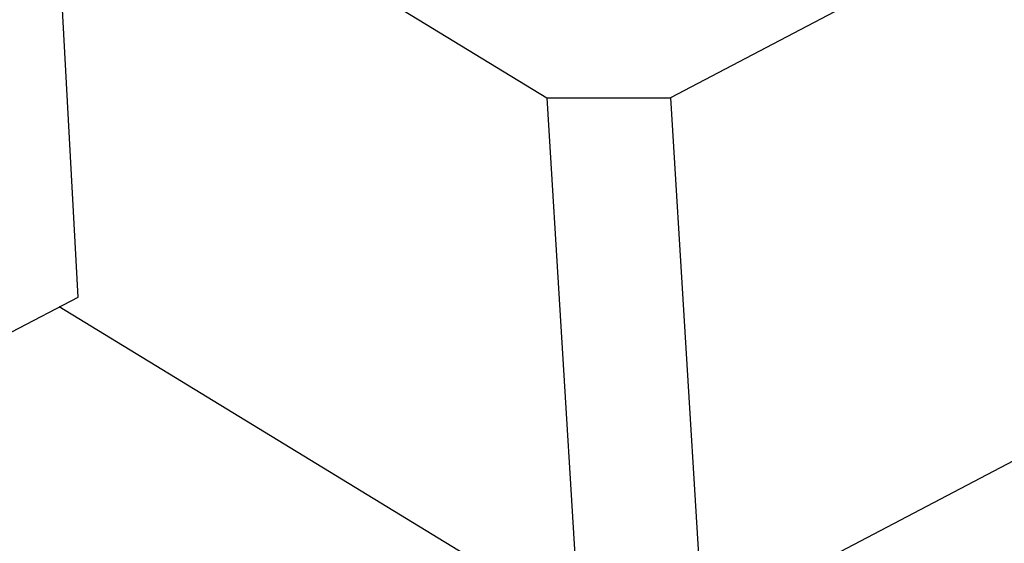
# Model space of a CAD drawing. Header units: millimetres. Extents: x -43833 to -38083, y -3638 to -2112.
# Tile 44 of 114: x -42614 to -42603, y -3247 to -3241. Entities that reach past the tile are written whole.
import ezdxf

# ---------------------------------------------------------------- set-up
doc = ezdxf.new("R2010")
doc.units = ezdxf.units.MM

msp = doc.modelspace()

# ---------------------------------------------------------------- linework, layer by layer
at = {"color": 7, "linetype": 'Continuous'}
for p, q in [((-42613.712, -3244.388), (-42614.717, -3225.862)), ((-42614.022, -3238.67), (-42608.371, -3242.118)), ((-42602.989, -3240.03), (-42606.962, -3242.118)), ((-42608.371, -3242.118), (-42608.005, -3248.113)), ((-42608.371, -3242.118), (-42606.962, -3242.118)), ((-42606.962, -3242.118), (-42606.596, -3248.113)), ((-42614.469, -3244.785), (-42613.712, -3244.388)), ((-42608.005, -3248.113), (-42613.926, -3244.5)), ((-42600.743, -3245.037), (-42606.596, -3248.113))]:
    msp.add_line(p, q, dxfattribs=at)

doc.saveas('drawing.dxf')
